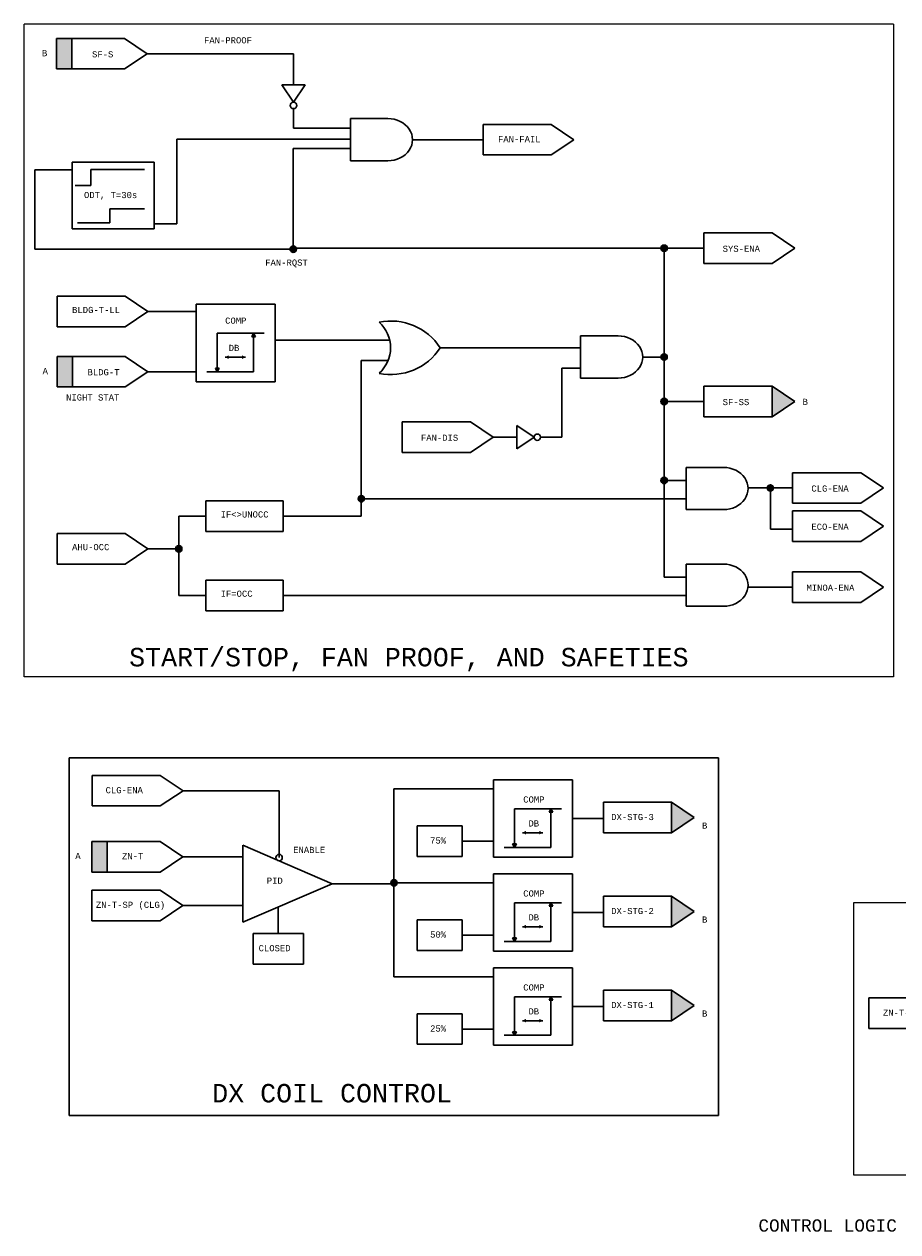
# Model space of a CAD drawing. Header units: inches. Extents: x 1.9 to 32.1, y 0.4 to 20.1.
# Tile 1 of 3: x 1.9 to 16.1, y 0.5 to 20.1. Entities that reach past the tile are written whole.
import ezdxf
from ezdxf.enums import TextEntityAlignment as Align

# ---------------------------------------------------------------- set-up
doc = ezdxf.new("R2010")
doc.units = ezdxf.units.IN
doc.header["$MEASUREMENT"] = 0
doc.linetypes.add('DOT', pattern=[0.25, 0, -0.25])
for name, color, linetype, lineweight in [('M-ANNO-SYMB', 6, 'Continuous', 30), ('M-ANNO-TEXT', 2, 'Continuous', 30), ('M-DIAG-GRPH', 6, 'Continuous', 13)]:
    doc.layers.add(name, color=color, linetype=linetype, lineweight=lineweight)
doc.styles.add('CONTROLTXT', font='monotxt.shx')

# ---------------------------------------------------------------- blocks, each defined once
blk = doc.blocks.new('base')
for p, q in [((3.838, 4.333), (4.508, 4.333)), ((3.838, 4.333), (3.838, 4.033)), ((3.838, 4.033), (4.508, 4.033))]:
    blk.add_line(p, q)

msp = doc.modelspace()

# ---------------------------------------------------------------- hatches: boundary and pattern name
at = {"layer": 'M-ANNO-SYMB', "extrusion": (0, 0, -1)}
for points in [[(-2.705, 19.395), (-2.705, 19.891), (-2.457, 19.891), (-2.457, 19.395)], [(-2.716, 14.228), (-2.716, 14.725), (-2.468, 14.725), (-2.468, 14.228)], [(-14.083, 13.744), (-14.452, 13.992), (-14.083, 14.24)]]:
    msp.add_hatch(color=256, dxfattribs=at).paths.add_polyline_path(points)
at = {"layer": 'M-ANNO-SYMB'}
for points in [[(6.252, 16.466, 1), (6.356, 16.466, 1)], [(12.277, 16.483, 1), (12.381, 16.483, 1)], [(5.629, 15.045), (5.66, 15.102), (5.691, 15.045)], [(12.277, 14.715, 1), (12.381, 14.715, 1)], [(5.069, 14.475), (5.038, 14.532), (5.1, 14.532)], [(12.277, 13.992, 1), (12.381, 13.992, 1)], [(12.277, 12.71, 1), (12.381, 12.71, 1)], [(14.003, 12.587, 1), (14.106, 12.587, 1)], [(7.357, 12.412, 1), (7.46, 12.412, 1)], [(4.393, 11.599, 1), (4.496, 11.599, 1)]]:
    msp.add_hatch(color=256, dxfattribs=at).paths.add_polyline_path(points)
for points in [[(5.256, 14.682), (5.199, 14.713), (5.256, 14.744)], [(12.449, 6.983), (12.449, 7.479), (12.818, 7.231)], [(10.086, 6.954), (10.029, 6.985), (10.086, 7.017)], [(3.034, 6.346), (3.034, 6.842), (3.282, 6.842), (3.282, 6.346)], [(7.991, 6.172, 1), (7.888, 6.172, 1)], [(12.449, 5.456), (12.449, 5.952), (12.818, 5.704)], [(10.086, 5.427), (10.029, 5.458), (10.086, 5.49)], [(12.449, 3.929), (12.449, 4.425), (12.818, 4.177)], [(10.086, 3.9), (10.029, 3.931), (10.086, 3.963)]]:
    msp.add_hatch(color=256, dxfattribs=at).paths.add_polyline_path(points, flags=16)
at = {"layer": 'M-ANNO-SYMB', "extrusion": (0, 0, -1)}
for points in [[(-5.47, 14.682), (-5.527, 14.713), (-5.47, 14.744)], [(-10.521, 7.317), (-10.49, 7.374), (-10.459, 7.317)], [(-10.3, 6.954), (-10.357, 6.985), (-10.3, 7.017)], [(-9.899, 6.747), (-9.93, 6.804), (-9.867, 6.804)], [(-10.521, 5.79), (-10.49, 5.847), (-10.459, 5.79)], [(-10.3, 5.427), (-10.357, 5.458), (-10.3, 5.49)], [(-9.899, 5.22), (-9.93, 5.277), (-9.867, 5.277)], [(-10.521, 4.263), (-10.49, 4.32), (-10.459, 4.263)], [(-10.3, 3.9), (-10.357, 3.931), (-10.3, 3.963)], [(-9.899, 3.693), (-9.93, 3.75), (-9.867, 3.75)]]:
    msp.add_hatch(color=256, dxfattribs=at).paths.add_polyline_path(points, flags=16)

# ---------------------------------------------------------------- linework, layer by layer
at = {"layer": 'M-ANNO-SYMB'}
for p, q in [((2.457, 19.891), (2.705, 19.891)), ((2.457, 19.891), (2.457, 19.395)), ((2.705, 19.891), (2.705, 19.395)), ((3.564, 19.891), (2.705, 19.891)), ((3.564, 19.891), (3.933, 19.643)), ((3.564, 19.395), (3.933, 19.643)), ((3.933, 19.643), (4.365, 19.643)), ((4.365, 19.643), (6.309, 19.643)), ((6.309, 19.643), (6.309, 19.139)), ((2.457, 19.395), (2.705, 19.395)), ((3.564, 19.395), (2.705, 19.395)), ((6.119, 19.139), (6.308, 18.857)), ((6.497, 19.139), (6.119, 19.139)), ((6.497, 19.139), (6.308, 18.857)), ((6.309, 18.751), (6.309, 18.433)), ((7.233, 18.589), (7.84, 18.589)), ((7.233, 18.589), (7.233, 17.903)), ((9.388, 18.494), (10.495, 18.494)), ((9.388, 18.494), (9.388, 17.998)), ((10.495, 18.494), (10.864, 18.246)), ((4.412, 16.878), (4.412, 18.255)), ((4.412, 18.255), (7.233, 18.255)), ((6.309, 18.433), (7.233, 18.433)), ((6.304, 18.104), (6.304, 16.466)), ((7.233, 18.104), (6.304, 18.104)), ((8.241, 18.246), (9.388, 18.246)), ((10.495, 17.998), (10.864, 18.246)), ((2.711, 16.796), (2.711, 17.883)), ((2.711, 17.883), (4.044, 17.883)), ((4.044, 17.883), (4.044, 16.796)), ((7.233, 17.903), (7.84, 17.903)), ((9.388, 17.998), (10.495, 17.998)), ((2.711, 17.755), (2.108, 17.755)), ((2.108, 17.755), (2.108, 16.466)), ((3.018, 17.762), (3.885, 17.762)), ((3.018, 17.503), (3.018, 17.762)), ((2.763, 17.503), (3.018, 17.503)), ((3.323, 17.121), (3.885, 17.121)), ((3.323, 16.894), (3.323, 17.121)), ((2.799, 16.894), (3.323, 16.894)), ((4.044, 16.878), (4.412, 16.878)), ((4.044, 16.796), (2.711, 16.796)), ((14.083, 16.731), (14.452, 16.483)), ((2.108, 16.466), (6.304, 16.466)), ((6.304, 16.483), (12.329, 16.483)), ((12.329, 16.483), (12.329, 14.715)), ((12.976, 16.483), (12.329, 16.483)), ((14.083, 16.235), (14.452, 16.483)), ((2.468, 15.701), (2.468, 15.205)), ((2.468, 15.701), (3.575, 15.701)), ((3.575, 15.701), (3.944, 15.453)), ((4.725, 14.313), (4.725, 15.574)), ((4.725, 15.574), (6.012, 15.574)), ((6.012, 15.574), (6.012, 14.313)), ((3.575, 15.205), (3.944, 15.453)), ((3.944, 15.453), (4.725, 15.453)), ((2.468, 15.205), (3.575, 15.205)), ((5.069, 15.102), (5.069, 14.475)), ((5.069, 15.102), (5.831, 15.102)), ((5.66, 15.102), (5.629, 15.045)), ((5.691, 15.045), (5.629, 15.045)), ((5.66, 15.102), (5.66, 14.475)), ((5.66, 15.102), (5.691, 15.045)), ((6.012, 14.986), (7.872, 14.986)), ((10.972, 15.058), (10.972, 14.372)), ((10.972, 15.058), (11.58, 15.058)), ((2.468, 14.725), (2.468, 14.228)), ((2.468, 14.725), (2.716, 14.725)), ((2.716, 14.725), (2.716, 14.228)), ((3.575, 14.725), (2.716, 14.725)), ((3.575, 14.725), (3.944, 14.476)), ((8.692, 14.865), (10.972, 14.865)), ((5.038, 14.532), (5.1, 14.532)), ((5.069, 14.475), (5.038, 14.532)), ((5.069, 14.475), (5.1, 14.532)), ((5.199, 14.713), (5.527, 14.713)), ((7.409, 14.659), (7.409, 12.13)), ((7.845, 14.659), (7.409, 14.659)), ((10.665, 13.412), (10.665, 14.532)), ((10.665, 14.532), (10.972, 14.532)), ((12.329, 14.715), (11.981, 14.715)), ((12.329, 11.14), (12.329, 14.715)), ((3.575, 14.228), (3.944, 14.476)), ((3.944, 14.476), (4.725, 14.476)), ((4.898, 14.475), (5.66, 14.475)), ((10.972, 14.372), (11.58, 14.372)), ((2.468, 14.228), (2.716, 14.228)), ((3.575, 14.228), (2.716, 14.228)), ((6.012, 14.313), (4.725, 14.313)), ((14.083, 14.24), (14.083, 13.744)), ((14.083, 14.24), (14.452, 13.992)), ((12.976, 13.992), (12.329, 13.992)), ((14.083, 13.744), (14.452, 13.992)), ((8.073, 13.66), (8.073, 13.164)), ((8.073, 13.66), (9.181, 13.66)), ((9.181, 13.66), (9.55, 13.412)), ((9.934, 13.601), (9.934, 13.223)), ((9.934, 13.601), (10.215, 13.412)), ((9.181, 13.164), (9.55, 13.412)), ((9.55, 13.412), (9.931, 13.412)), ((9.55, 13.412), (9.934, 13.412)), ((9.934, 13.223), (10.215, 13.412)), ((10.215, 13.412), (10.217, 13.412)), ((10.321, 13.412), (10.665, 13.412)), ((8.073, 13.164), (9.181, 13.164)), ((12.685, 12.921), (12.685, 12.235)), ((12.685, 12.921), (13.292, 12.921)), ((14.416, 12.835), (15.524, 12.835)), ((14.416, 12.835), (14.416, 12.339)), ((15.524, 12.835), (15.893, 12.587)), ((12.381, 12.71), (12.685, 12.71)), ((14.416, 12.587), (13.693, 12.587)), ((14.055, 12.587), (14.055, 11.915)), ((15.524, 12.339), (15.893, 12.587)), ((4.881, 12.378), (6.138, 12.378)), ((4.881, 12.378), (4.881, 11.882)), ((6.138, 12.378), (6.138, 11.882)), ((12.685, 12.412), (7.409, 12.412)), ((12.685, 12.235), (13.292, 12.235)), ((14.416, 12.339), (15.524, 12.339)), ((14.416, 12.214), (15.524, 12.214)), ((14.416, 12.214), (14.416, 11.718)), ((15.524, 12.214), (15.893, 11.966)), ((4.444, 12.13), (4.444, 10.841)), ((4.881, 12.13), (4.444, 12.13)), ((6.138, 12.13), (7.409, 12.13)), ((2.468, 11.847), (2.468, 11.351)), ((2.468, 11.847), (3.575, 11.847)), ((3.575, 11.847), (3.944, 11.599)), ((4.881, 11.882), (6.138, 11.882)), ((14.416, 11.915), (14.055, 11.915)), ((15.524, 11.718), (15.893, 11.966)), ((3.575, 11.351), (3.944, 11.599)), ((3.944, 11.599), (4.444, 11.599)), ((14.416, 11.718), (15.524, 11.718)), ((2.468, 11.351), (3.575, 11.351)), ((12.685, 11.35), (12.685, 10.664)), ((12.685, 11.35), (13.292, 11.35)), ((14.416, 11.223), (15.524, 11.223)), ((14.416, 11.223), (14.416, 10.726)), ((15.524, 11.223), (15.893, 10.974)), ((4.881, 11.089), (6.138, 11.089)), ((4.881, 11.089), (4.881, 10.593)), ((6.138, 11.089), (6.138, 10.593)), ((12.685, 11.14), (12.329, 11.14)), ((4.881, 10.841), (4.444, 10.841)), ((12.685, 10.841), (6.138, 10.841)), ((14.416, 10.974), (13.691, 10.974)), ((15.524, 10.726), (15.893, 10.974)), ((12.685, 10.664), (13.292, 10.664)), ((14.416, 10.726), (15.524, 10.726)), ((4.881, 10.593), (6.138, 10.593)), ((2.662, 8.203), (13.211, 8.203)), ((2.662, 2.388), (2.662, 8.203)), ((13.211, 8.203), (13.211, 2.388)), ((3.036, 7.916), (3.036, 7.42)), ((3.036, 7.916), (4.143, 7.916)), ((4.143, 7.916), (4.513, 7.668)), ((4.143, 7.42), (4.513, 7.668)), ((4.513, 7.668), (6.074, 7.668)), ((6.074, 7.668), (6.074, 6.581)), ((7.94, 7.699), (9.555, 7.699)), ((7.94, 7.699), (7.94, 4.645)), ((9.555, 6.586), (9.555, 7.846)), ((9.555, 7.846), (10.841, 7.846)), ((10.841, 7.846), (10.841, 6.586)), ((11.342, 7.479), (11.342, 6.983)), ((11.342, 7.479), (12.449, 7.479)), ((12.449, 7.479), (12.818, 7.231)), ((12.449, 7.479), (12.449, 6.983)), ((3.036, 7.42), (4.143, 7.42)), ((9.899, 7.374), (9.899, 6.747)), ((9.899, 7.374), (10.66, 7.374)), ((10.49, 7.374), (10.459, 7.317)), ((10.521, 7.317), (10.459, 7.317)), ((10.49, 7.374), (10.521, 7.317)), ((10.49, 7.374), (10.49, 6.747)), ((8.317, 7.097), (9.046, 7.097)), ((8.317, 7.097), (8.317, 6.601)), ((9.046, 7.097), (9.046, 6.601)), ((10.841, 7.216), (11.342, 7.216)), ((12.449, 6.983), (12.818, 7.231)), ((10.029, 6.985), (10.357, 6.985)), ((11.342, 6.983), (12.449, 6.983)), ((3.034, 6.842), (3.034, 6.346)), ((3.034, 6.842), (3.282, 6.842)), ((4.141, 6.842), (3.282, 6.842)), ((3.282, 6.842), (3.282, 6.346)), ((4.141, 6.842), (4.51, 6.594)), ((5.486, 6.781), (6.938, 6.157)), ((5.486, 6.781), (5.486, 5.533)), ((9.046, 6.849), (9.555, 6.849)), ((9.728, 6.747), (10.49, 6.747)), ((9.867, 6.804), (9.93, 6.804)), ((9.899, 6.747), (9.867, 6.804)), ((9.899, 6.747), (9.93, 6.804)), ((4.141, 6.346), (4.51, 6.594)), ((4.51, 6.594), (5.486, 6.594)), ((8.317, 6.601), (9.046, 6.601)), ((10.841, 6.586), (9.555, 6.586)), ((3.034, 6.346), (3.282, 6.346)), ((4.141, 6.346), (3.282, 6.346)), ((9.555, 5.059), (9.555, 6.319)), ((9.555, 6.319), (10.841, 6.319)), ((10.841, 6.319), (10.841, 5.059)), ((5.486, 5.533), (6.938, 6.157)), ((6.938, 6.157), (7.94, 6.157)), ((7.94, 6.172), (9.555, 6.172)), ((3.033, 6.053), (4.14, 6.053)), ((3.033, 6.053), (3.033, 5.556)), ((4.14, 6.053), (4.509, 5.804)), ((11.342, 5.952), (11.342, 5.456)), ((11.342, 5.952), (12.449, 5.952)), ((12.449, 5.952), (12.818, 5.704)), ((12.449, 5.952), (12.449, 5.456)), ((4.14, 5.556), (4.509, 5.804)), ((4.509, 5.804), (5.486, 5.804)), ((6.059, 5.779), (6.059, 5.348)), ((9.899, 5.847), (9.899, 5.22)), ((9.899, 5.847), (10.66, 5.847)), ((10.49, 5.847), (10.459, 5.79)), ((10.521, 5.79), (10.459, 5.79)), ((10.49, 5.847), (10.49, 5.22)), ((10.49, 5.847), (10.521, 5.79)), ((12.449, 5.456), (12.818, 5.704)), ((3.033, 5.556), (4.14, 5.556)), ((8.317, 5.57), (9.046, 5.57)), ((8.317, 5.57), (8.317, 5.074)), ((9.046, 5.57), (9.046, 5.074)), ((10.841, 5.689), (11.342, 5.689)), ((5.651, 5.348), (6.47, 5.348)), ((5.651, 5.348), (5.651, 4.852)), ((6.47, 5.348), (6.47, 4.852)), ((9.046, 5.322), (9.555, 5.322)), ((10.029, 5.458), (10.357, 5.458)), ((11.342, 5.456), (12.449, 5.456)), ((9.728, 5.22), (10.49, 5.22)), ((9.867, 5.277), (9.93, 5.277)), ((9.899, 5.22), (9.867, 5.277)), ((9.899, 5.22), (9.93, 5.277)), ((8.317, 5.074), (9.046, 5.074)), ((10.841, 5.059), (9.555, 5.059)), ((5.651, 4.852), (6.47, 4.852)), ((9.555, 4.792), (10.841, 4.792)), ((9.555, 3.532), (9.555, 4.792)), ((10.841, 4.792), (10.841, 3.532)), ((7.94, 4.645), (9.555, 4.645)), ((9.899, 4.32), (10.66, 4.32)), ((9.899, 4.32), (9.899, 3.693)), ((10.49, 4.32), (10.459, 4.263)), ((10.49, 4.32), (10.49, 3.693)), ((10.49, 4.32), (10.521, 4.263)), ((11.342, 4.425), (11.342, 3.929)), ((11.342, 4.425), (12.449, 4.425)), ((12.449, 4.425), (12.449, 3.929)), ((12.449, 4.425), (12.818, 4.177)), ((10.521, 4.263), (10.459, 4.263)), ((10.841, 4.162), (11.342, 4.162)), ((12.449, 3.929), (12.818, 4.177)), ((15.652, 4.301), (16.759, 4.301)), ((15.652, 4.301), (15.652, 3.805)), ((8.317, 4.043), (9.046, 4.043)), ((8.317, 4.043), (8.317, 3.547)), ((9.046, 4.043), (9.046, 3.547)), ((10.029, 3.931), (10.357, 3.931)), ((11.342, 3.929), (12.449, 3.929)), ((9.046, 3.795), (9.555, 3.795)), ((9.867, 3.75), (9.93, 3.75)), ((9.899, 3.693), (9.867, 3.75)), ((9.899, 3.693), (9.93, 3.75)), ((15.652, 3.805), (16.759, 3.805)), ((8.317, 3.547), (9.046, 3.547)), ((9.728, 3.693), (10.49, 3.693)), ((10.841, 3.532), (9.555, 3.532)), ((13.211, 2.388), (2.662, 2.388))]:
    msp.add_line(p, q, dxfattribs=at)
at = {"layer": 'M-ANNO-SYMB', "linetype": 'DOT'}
msp.add_line((12.685, 12.71), (12.329, 12.71), dxfattribs=at)
at = {"layer": 'M-ANNO-SYMB'}
for centre in [(6.308, 18.803), (6.304, 16.466), (12.329, 16.483), (12.329, 14.715), (12.329, 13.992), (10.269, 13.412), (12.329, 12.71), (14.055, 12.587), (7.409, 12.412), (4.444, 11.599), (6.074, 6.581), (7.94, 6.172)]:
    msp.add_circle(centre, 0.0518, dxfattribs=at)
for centre, radius, start, end in [((7.891, 14.345), 0.955, 33.025, 101.623), ((7.33, 14.865), 0.555, 311.5983, 48.4017), ((7.891, 15.385), 0.955, 258.377, 326.975)]:
    msp.add_arc(centre, radius, start, end, dxfattribs=at)
for centre in [(7.84, 18.246), (11.58, 14.715), (13.292, 12.578), (13.292, 11.007)]:
    msp.add_ellipse(centre, major_axis=(-0.401, 0), ratio=0.85591, start_param=1.570796, end_param=4.712389, dxfattribs=at)
at = {"layer": 'M-ANNO-SYMB', "linetype": 'DOT'}
msp.add_point((4.444, 11.599), dxfattribs=at)
at = {"layer": 'M-DIAG-GRPH'}
for p, q in [((1.932, 9.517), (1.932, 20.124)), ((16.055, 20.124), (1.932, 20.124)), ((16.055, 20.124), (16.055, 9.517)), ((16.055, 9.517), (1.932, 9.517)), ((15.411, 5.853), (21.986, 5.853)), ((15.411, 1.423), (15.411, 5.853)), ((21.986, 1.423), (15.411, 1.423))]:
    msp.add_line(p, q, dxfattribs=at)

# ---------------------------------------------------------------- block references
at = {"layer": 'M-ANNO-SYMB', "xscale": 1.653760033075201, "yscale": 1.653760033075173, "zscale": 1.6537600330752}
for p in [(6.628, 9.566), (6.628, 7.074)]:
    msp.add_blockref('base', p, dxfattribs=at)

# ---------------------------------------------------------------- texts
at = {"layer": 'M-ANNO-TEXT', "linetype": 'Continuous', "style": 'CONTROLTXT'}
msp.add_text('CONTROL LOGIC DIAGRAM', height=0.2, dxfattribs=at).set_placement((15.678, 0.503), align=Align.CENTER)
at = {"layer": 'M-ANNO-TEXT', "attachment_point": 1, "style": 'CONTROLTXT'}
for s, insert, char_height, width in [('FAN-PROOF', (4.854, 19.911), 0.1, 1.117), ('B', (2.221, 19.702), 0.1, 0.13094), ('SF-S', (3.035, 19.684), 0.1, 0.34415), ('FAN-FAIL', (9.63, 18.305), 0.1, 0.34415), ('ODT, T=30s', (2.904, 17.397), 0.1, 1.62968), ('SYS-ENA', (13.28, 16.524), 0.1, 0.34415), ('FAN-RQST', (5.848, 16.299), 0.1, 0.34415), ('BLDG-T-LL', (2.711, 15.53), 0.1, 0.34415), ('COMP', (5.197, 15.356), 0.1, 0.5322), ('DB', (5.256, 14.913), 0.1, 0.24851), ('A', (2.232, 14.536), 0.1, 0.13094), ('BLDG-T', (2.962, 14.518), 0.1, 0.34415), ('NIGHT STAT', (2.613, 14.108), 0.1, 1.6189), ('SF-SS', (13.28, 14.033), 0.1, 0.34415), ('B', (14.578, 14.037), 0.1, 0.13094), ('FAN-DIS', (8.378, 13.453), 0.1, 0.34415), ('CLG-ENA', (14.721, 12.628), 0.1, 0.34415), ('IF<>UNOCC', (5.124, 12.207), 0.1, 0.34415), ('ECO-ENA', (14.721, 12.007), 0.1, 0.34415), ('AHU-OCC', (2.711, 11.676), 0.1, 0.3441), ('MINOA-ENA', (14.641, 11.016), 0.1, 0.3441), ('IF=OCC', (5.124, 10.919), 0.1, 0.34415), ('START/STOP, FAN PROOF, AND SAFETIES', (3.638, 9.988), 0.3, 11.14781), ('CLG-ENA', (3.255, 7.727), 0.1, 0.3441), ('COMP', (10.04, 7.575), 0.1, 0.8161), ('DX-STG-3', (11.469, 7.29), 0.1, 0.3441), ('DB', (10.125, 7.186), 0.1, 0.2485), ('B', (12.944, 7.151), 0.1, 0.1309), ('75%', (8.527, 6.908), 0.1, 0.3441), ('ENABLE', (6.303, 6.756), 0.1, 0.3441), ('A', (2.763, 6.658), 0.1, 0.13092), ('ZN-T', (3.522, 6.654), 0.1, 0.3441), ('PID', (5.874, 6.255), 0.1, 0.22838), ('COMP', (10.04, 6.048), 0.1, 0.8161), ('ZN-T-SP (CLG)', (3.097, 5.864), 0.1, 1.3621), ('DX-STG-2', (11.469, 5.763), 0.1, 0.3441), ('DB', (10.125, 5.659), 0.1, 0.2485), ('B', (12.944, 5.624), 0.1, 0.1309), ('50%', (8.527, 5.381), 0.1, 0.3441), ('CLOSED', (5.741, 5.159), 0.1, 0.3441), ('COMP', (10.04, 4.521), 0.1, 0.8161), ('DB', (10.125, 4.132), 0.1, 0.2485), ('DX-STG-1', (11.469, 4.236), 0.1, 0.3441), ('B', (12.944, 4.097), 0.1, 0.1309), ('ZN-T-SP', (15.884, 4.112), 0.1, 1.4032), ('25%', (8.527, 3.854), 0.1, 0.3441), ('DX COIL CONTROL', (4.987, 2.903), 0.3, 4.65187)]:
    msp.add_mtext(s, dxfattribs=dict(at, insert=insert, char_height=char_height, width=width))

doc.saveas('drawing.dxf')
